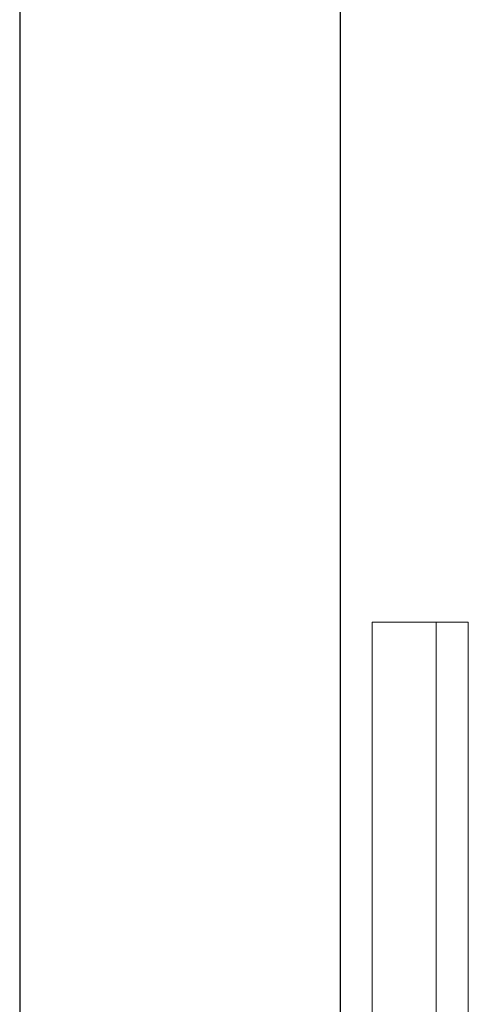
# Model space of a CAD drawing. Header units: metres. Extents: x 391.1 to 427.5, y 12.7 to 28.4.
# Tile 133 of 245: x 410.503 to 410.643, y 19.299 to 19.607. Entities that reach past the tile are written whole.
import ezdxf

# ---------------------------------------------------------------- set-up
doc = ezdxf.new("R2010")
doc.units = ezdxf.units.M
for name, color, linetype, lineweight in [('02_MOBILIARIO', 7, 'Continuous', 18), ('A-WALL-____-MCUT', 7, 'Continuous', 25), ('A-WALL-____-OTLN', 7, 'Continuous', 25), ('Mobiliario', 7, 'Continuous', 18)]:
    doc.layers.add(name, color=color, linetype=linetype, lineweight=lineweight)

# ---------------------------------------------------------------- blocks, each defined once
blk = doc.blocks.new('Family - Mirall PS-1-153399-01_TEL_PS1')
at = {"layer": '02_MOBILIARIO', "color": 253, "true_color": 0xaaaaaa}
for p, q in [((0.02, 0.6), (0, 0.6)), ((0, 0.6), (0, 0)), ((0.02, 0.6), (0.03, 0.6)), ((0.02, 0), (0.02, 0.6)), ((0.02, 0), (0.02, 0.6)), ((0.03, 0.6), (0.03, 0)), ((0, 0), (0.02, 0)), ((0.03, 0), (0.02, 0))]:
    blk.add_line(p, q, dxfattribs=at)
at = {"layer": 'Mobiliario', "color": 253, "true_color": 0xaaaaaa}
for p, q in [((0.02, 0.6), (0, 0.6)), ((0, 0.6), (0, 0)), ((0.03, 0.6), (0.02, 0.6)), ((0.02, 0.6), (0.02, 0)), ((0.02, 0), (0.02, 0.6)), ((0.03, 0), (0.03, 0.6)), ((0, 0), (0.02, 0)), ((0.02, 0), (0.03, 0))]:
    blk.add_line(p, q, dxfattribs=at)
blk = doc.blocks.new('Family - Evans P-1-153470-01_TEL_PS1')
at = {"layer": 'A-WALL-____-MCUT', "color": 253, "true_color": 0xaaaaaa}
for p, q in [((1.17752, 0.1), (0, 0.1)), ((0, 0), (1.17752, 0))]:
    blk.add_line(p, q, dxfattribs=at)
at = {"layer": 'A-WALL-____-OTLN', "color": 253, "true_color": 0xaaaaaa}
for p, q in [((1.17752, 0.1), (0, 0.1)), ((0, 0), (1.17752, 0))]:
    blk.add_line(p, q, dxfattribs=at)
at = {"layer": 'A-WALL-____-OTLN', "color": 253, "lineweight": 18, "true_color": 0xaaaaaa}
blk.add_line((0, 0), (2.12875, 0), dxfattribs=at)
blk = doc.blocks.new('LONDR55-XX_ZZ-ARQ-CAA-M3D-Londres55_ifc-1-01_TEL_PS1')
at = {"layer": '02_MOBILIARIO', "color": 253, "lineweight": 18, "true_color": 0xaaaaaa}
blk.add_blockref('Family - Mirall PS-1-153399-01_TEL_PS1', (410.61301, 18.81862), dxfattribs=at)
at = {"layer": 'A-WALL-____-OTLN', "color": 253, "lineweight": 18, "true_color": 0xaaaaaa, "rotation": 90}
blk.add_blockref('Family - Evans P-1-153470-01_TEL_PS1', (410.60319, 18.63074), dxfattribs=at)

msp = doc.modelspace()

# ---------------------------------------------------------------- block references
at = {"lineweight": 5}
msp.add_blockref('LONDR55-XX_ZZ-ARQ-CAA-M3D-Londres55_ifc-1-01_TEL_PS1', (0, 0), dxfattribs=at)

doc.saveas('drawing.dxf')
